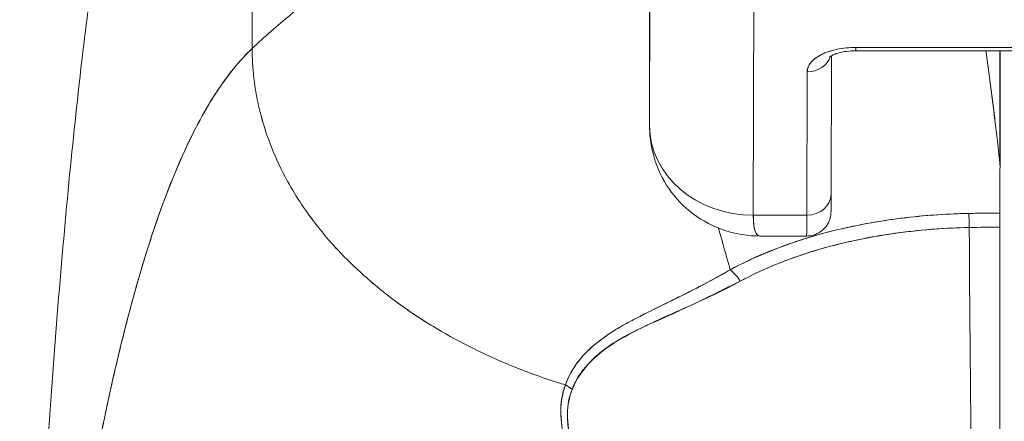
# Model space of a CAD drawing. Header units: inches. Extents: x 14 to 423, y 12 to 263.
# Tile 10 of 124: x 142.354 to 143.101, y 78.656 to 78.961. Entities that reach past the tile are written whole.
import ezdxf

# ---------------------------------------------------------------- set-up
doc = ezdxf.new("R2010")
doc.units = ezdxf.units.IN
doc.header["$LTSCALE"] = 26
doc.header["$MEASUREMENT"] = 0
doc.layers.add('Visible (ANSI)', color=7, linetype='Continuous', lineweight=5)
doc.layers.add('Visible Narrow (ANSI)', color=7, linetype='Continuous', lineweight=5)

msp = doc.modelspace()

# ---------------------------------------------------------------- linework, layer by layer
at = {"layer": 'Visible (ANSI)'}
for p, q in [((142.53032, 78.93886), (142.52996, 79.22412)), ((142.52996, 79.22412), (142.53032, 78.93886)), ((142.83187, 78.88044), (142.83226, 79.05761)), ((142.83226, 79.05761), (142.83187, 78.88044)), ((142.91066, 78.81225), (142.91105, 78.98942)), ((142.91105, 78.98942), (142.91066, 78.81225)), ((142.83187, 78.88044), (142.83179, 78.98273)), ((142.98848, 78.93714), (143.17785, 78.93714)), ((143.17787, 78.93962), (142.9885, 78.93962)), ((142.9885, 78.93962), (143.17787, 78.93962)), ((143.09777, 78.85232), (143.09777, 78.93714)), ((143.09777, 78.93714), (143.09777, 78.85232)), ((143.09789, 78.93714), (143.09789, 78.85019)), ((142.96993, 78.93333), (142.9697, 78.82824)), ((142.95145, 78.92111), (142.95121, 78.81225)), ((142.95121, 78.81225), (142.95145, 78.92111)), ((143.09789, 78.85015), (143.09789, 78.85019)), ((143.09789, 78.85019), (143.09789, 78.85015)), ((142.91066, 78.81225), (142.95121, 78.81225)), ((142.95121, 78.81225), (142.91066, 78.81225)), ((143.07868, 78.81368), (143.07868, 78.81368)), ((142.95113, 78.79643), (142.91586, 78.79643)), ((142.86438, 78.75525), (142.86438, 78.7552)), ((142.86438, 78.7552), (142.86438, 78.75525)), ((142.86438, 78.7552), (142.86438, 78.75525)), ((142.86438, 78.7443), (142.86438, 78.74429)), ((142.86438, 78.74429), (142.86438, 78.7443)), ((142.86438, 78.74429), (142.86438, 78.7443)), ((142.84472, 78.73553), (142.84472, 78.73522))]:
    msp.add_line(p, q, dxfattribs=at)
for centre, major_axis, ratio, start_param, end_param in [((142.98846, 78.92111), (-0.03701, -0.00003), 0.5, 4.710918, 6.281715), ((142.98848, 78.95564), (0, -0.0185), 0.001274, 0, 0.523599), ((142.98848, 78.95564), (0, -0.0185), 0.001274, 0, 0.523599), ((142.95144, 78.93714), (0.0185, -0.00004), 0.866025, 4.714936, 6.021869), ((142.95144, 78.93714), (0.0185, -0.00004), 0.866025, 4.714936, 6.021869), ((142.91061, 78.88044), (-0.07874, 0.00017), 0.866025, 0.002547, 1.573343), ((142.91061, 78.88045), (0.07873, -0.00017), 0.866145, 3.144163, 4.714925), ((143.06662, 78.84872), (0.03113, 0.00378), 0.780144, 6.187339, 6.275964), ((143.05654, 78.84839), (0.04128, 0.00334), 0.679534, 6.227017, 6.304105), ((143.09886, 77.46903), (-0.00021, -1.68497), 0.001183, 3.751549, 3.788224), ((143.09912, 77.46929), (0, -1.68466), 0.001274, 3.751547, 3.788229), ((142.9512, 78.82828), (0.0185, -0.00004), 0.866025, 4.714936, 6.283185), ((142.9512, 78.82828), (0.0185, -0.00004), 0.866025, 4.714936, 6.283185), ((142.95113, 78.91454), (0, -0.11811), 0.001274, 0, 0.523581), ((142.95113, 78.91454), (0, -0.11811), 0.001274, 0, 0.523599), ((143.0971, 78.36859), (-0.73842, -0.00071), 0.602968, 4.710822, 4.742814), ((143.07422, 78.79758), (-0.00038, 0.02008), 0.023974, 4.980557, 5.636236), ((143.07422, 78.79758), (0.00038, -0.02008), 0.023973, 1.838882, 2.49452), ((143.09784, 78.79781), (0, 0.02008), 0.001274, 0.64663, 1.302712), ((143.09706, 78.36059), (0.74111, 0.0007), 0.597128, 1.569207, 1.600559), ((143.09706, 78.36058), (0.74133, 0.00071), 0.596956, 1.56921, 1.600553), ((143.08454, 78.94913), (0, 0.55118), 0.018727, 1.83929, 2.7281), ((143.08454, 78.94913), (0, -0.55118), 0.018727, 4.980883, 5.869693), ((143.09714, 78.94913), (0, -0.55118), 0.001274, 0.413203, 1.302712), ((142.89318, 78.75528), (-0.00951, 0.01768), 0.498929, 4.831578, 5.461107), ((142.89318, 78.75528), (0.00951, -0.01768), 0.498927, 1.689996, 2.319524), ((142.76004, 78.67002), (0.01864, -0.00747), 0.769422, 1.132107, 1.449448), ((142.76005, 78.67002), (-0.01863, 0.00747), 0.769401, 4.273908, 4.591303)]:
    msp.add_ellipse(centre, major_axis=major_axis, ratio=ratio, start_param=start_param, end_param=end_param, dxfattribs=at)
for points, knots in [([(142.72809, 79.11113), (142.72311, 79.10171), (142.71747, 79.09315), (142.71127, 79.08522), (142.70507, 79.07729), (142.69831, 79.07), (142.69109, 79.06311), (142.68386, 79.05622), (142.67616, 79.04973), (142.66809, 79.04344), (142.66002, 79.03714), (142.65158, 79.03103), (142.64285, 79.02489), (142.63411, 79.01876), (142.6251, 79.01261), (142.61589, 79.00625), (142.60669, 78.99988), (142.59729, 78.99331), (142.58779, 78.98636), (142.57829, 78.9794), (142.56869, 78.97206), (142.55908, 78.96419), (142.54947, 78.95632), (142.53985, 78.94792), (142.53032, 78.93886)], [0, 0, 0, 0, 0.125, 0.125, 0.125, 0.25, 0.25, 0.25, 0.375, 0.375, 0.375, 0.5, 0.5, 0.5, 0.625, 0.625, 0.625, 0.75, 0.75, 0.75, 0.875001, 0.875001, 0.875001, 1, 1, 1, 1]), ([(142.53032, 78.93886), (142.53985, 78.94792), (142.54946, 78.95632), (142.55907, 78.96419), (142.56868, 78.97206), (142.57828, 78.97939), (142.58778, 78.98635), (142.59728, 78.99331), (142.60668, 78.99988), (142.61589, 79.00624), (142.62509, 79.01261), (142.63411, 79.01876), (142.64284, 79.02489), (142.65157, 79.03102), (142.66002, 79.03713), (142.66809, 79.04343), (142.67616, 79.04973), (142.68386, 79.05622), (142.69108, 79.06311), (142.69831, 79.07), (142.70507, 79.07729), (142.71127, 79.08522), (142.71747, 79.09315), (142.72311, 79.10171), (142.72809, 79.11113)], [0, 0, 0, 0, 0.124961, 0.124961, 0.124961, 0.249967, 0.249967, 0.249967, 0.374972, 0.374972, 0.374972, 0.499978, 0.499978, 0.499978, 0.624983, 0.624983, 0.624983, 0.749989, 0.749989, 0.749989, 0.874994, 0.874994, 0.874994, 1, 1, 1, 1]), ([(142.35387, 78.23628), (142.35593, 78.28709), (142.35809, 78.33589), (142.36035, 78.38267), (142.36261, 78.42945), (142.36498, 78.47421), (142.36744, 78.51696), (142.36991, 78.55971), (142.37247, 78.60045), (142.37514, 78.63923), (142.37781, 78.678), (142.38058, 78.7148), (142.38344, 78.74969), (142.38631, 78.78458), (142.38928, 78.81755), (142.39235, 78.84868), (142.39542, 78.8798), (142.39859, 78.90908), (142.40186, 78.9366), (142.40513, 78.96411), (142.4085, 78.98986), (142.41197, 79.01394), (142.41544, 79.03801), (142.41901, 79.06041), (142.42268, 79.08123), (142.42317, 79.08404), (142.42367, 79.08683), (142.42417, 79.08959)], [0, 0, 0, 0, 0.122921, 0.122921, 0.122921, 0.245842, 0.245842, 0.245842, 0.368763, 0.368763, 0.368763, 0.491684, 0.491684, 0.491684, 0.614605, 0.614605, 0.614605, 0.737526, 0.737526, 0.737526, 0.860447, 0.860447, 0.860447, 0.983368, 0.983368, 0.983368, 1, 1, 1, 1]), ([(142.53032, 78.93886), (142.52553, 78.93431), (142.5208, 78.92918), (142.51616, 78.92344), (142.51151, 78.91771), (142.50693, 78.91137), (142.50242, 78.90441), (142.49792, 78.89745), (142.49348, 78.88986), (142.48912, 78.88162), (142.48476, 78.87339), (142.48047, 78.8645), (142.47625, 78.85494), (142.47203, 78.84539), (142.46789, 78.83516), (142.46382, 78.82424), (142.45974, 78.81333), (142.45574, 78.80172), (142.45181, 78.78941), (142.44788, 78.7771), (142.44402, 78.76409), (142.44024, 78.75035), (142.43645, 78.73662), (142.43274, 78.72216), (142.4291, 78.70698), (142.42546, 78.69179), (142.42189, 78.67588), (142.41839, 78.65923), (142.41489, 78.64258), (142.41147, 78.62519), (142.40812, 78.60706), (142.40477, 78.58893), (142.40149, 78.57007), (142.39828, 78.55046), (142.39507, 78.53085), (142.39194, 78.5105), (142.38888, 78.48943), (142.38581, 78.46835), (142.38282, 78.44653), (142.37991, 78.424), (142.37699, 78.40146), (142.37415, 78.3782), (142.37137, 78.35424), (142.3686, 78.33028), (142.3659, 78.30561), (142.36328, 78.28025), (142.3618, 78.26602), (142.36035, 78.25158), (142.35892, 78.23692)], [0, 0, 0, 0, 0.06426, 0.06426, 0.06426, 0.128523, 0.128523, 0.128523, 0.192785, 0.192785, 0.192785, 0.257047, 0.257047, 0.257047, 0.321309, 0.321309, 0.321309, 0.385571, 0.385571, 0.385571, 0.449834, 0.449834, 0.449834, 0.514096, 0.514096, 0.514096, 0.578358, 0.578358, 0.578358, 0.64262, 0.64262, 0.64262, 0.706882, 0.706882, 0.706882, 0.771145, 0.771145, 0.771145, 0.835407, 0.835407, 0.835407, 0.899669, 0.899669, 0.899669, 0.963931, 0.963931, 0.963931, 1, 1, 1, 1]), ([(142.35892, 78.23692), (142.36387, 78.28772), (142.3691, 78.33598), (142.3746, 78.38153), (142.3801, 78.42709), (142.38587, 78.46994), (142.39192, 78.51001), (142.39797, 78.55007), (142.4043, 78.58735), (142.41089, 78.62182), (142.41749, 78.6563), (142.42436, 78.68797), (142.43151, 78.71688), (142.43865, 78.7458), (142.44607, 78.77196), (142.45376, 78.79545), (142.46145, 78.81895), (142.46942, 78.83978), (142.47765, 78.85808), (142.48589, 78.87639), (142.4944, 78.89216), (142.50318, 78.90557), (142.51195, 78.91897), (142.521, 78.93001), (142.53032, 78.93886)], [0, 0, 0, 0, 0.125007, 0.125007, 0.125007, 0.250015, 0.250015, 0.250015, 0.375022, 0.375022, 0.375022, 0.50003, 0.50003, 0.50003, 0.625037, 0.625037, 0.625037, 0.750045, 0.750045, 0.750045, 0.875052, 0.875052, 0.875052, 1, 1, 1, 1]), ([(142.53032, 78.93886), (142.53033, 78.93152), (142.53076, 78.92398), (142.53164, 78.91639), (142.53256, 78.90839), (142.53399, 78.90034), (142.53591, 78.89234), (142.53649, 78.88996), (142.53711, 78.88758), (142.53777, 78.88521), (142.53947, 78.87914), (142.54144, 78.87313), (142.54369, 78.86719), (142.54699, 78.85845), (142.55087, 78.84987), (142.55532, 78.84146), (142.55675, 78.83877), (142.55823, 78.83611), (142.55977, 78.83345), (142.56325, 78.82745), (142.56703, 78.82153), (142.5711, 78.81571), (142.57713, 78.80707), (142.58379, 78.79867), (142.59104, 78.79054), (142.59242, 78.78899), (142.59382, 78.78745), (142.59524, 78.78593), (142.60146, 78.77926), (142.60808, 78.77278), (142.61507, 78.76652), (142.61941, 78.76264), (142.62389, 78.75884), (142.62852, 78.75512), (142.63314, 78.7514), (142.63791, 78.74777), (142.64282, 78.74422), (142.64775, 78.74066), (142.65282, 78.73719), (142.65803, 78.73381), (142.66321, 78.73045), (142.66853, 78.72719), (142.67397, 78.72402), (142.68272, 78.71892), (142.6918, 78.71408), (142.70117, 78.70952), (142.70336, 78.70845), (142.70556, 78.7074), (142.70778, 78.70637), (142.71358, 78.70367), (142.71948, 78.70108), (142.72548, 78.6986), (142.73143, 78.69613), (142.73747, 78.69378), (142.74358, 78.69155), (142.74965, 78.68933), (142.75579, 78.68722), (142.76198, 78.68524), (142.76398, 78.6846), (142.76599, 78.68397), (142.768, 78.68335)], [0, 0, 0, 0, 0.070424, 0.070424, 0.070424, 0.144534, 0.144534, 0.144534, 0.166667, 0.166667, 0.166667, 0.223343, 0.223343, 0.223343, 0.306734, 0.306734, 0.306734, 0.333333, 0.333333, 0.333333, 0.393545, 0.393545, 0.393545, 0.482972, 0.482972, 0.482972, 0.5, 0.5, 0.5, 0.574383, 0.574383, 0.574383, 0.620537, 0.620537, 0.620537, 0.666667, 0.666667, 0.666667, 0.713018, 0.713018, 0.713018, 0.759127, 0.759127, 0.759127, 0.833333, 0.833333, 0.833333, 0.850626, 0.850626, 0.850626, 0.895889, 0.895889, 0.895889, 0.940848, 0.940848, 0.940848, 0.985537, 0.985537, 0.985537, 1, 1, 1, 1]), ([(142.768, 78.68335), (142.76599, 78.68397), (142.76398, 78.6846), (142.76198, 78.68524), (142.75579, 78.68722), (142.74965, 78.68933), (142.74358, 78.69155), (142.73747, 78.69378), (142.73143, 78.69613), (142.72548, 78.6986), (142.71948, 78.70108), (142.71358, 78.70367), (142.70778, 78.70637), (142.70556, 78.70741), (142.70335, 78.70846), (142.70116, 78.70952), (142.69179, 78.71408), (142.68272, 78.71893), (142.67397, 78.72402), (142.66307, 78.73036), (142.65268, 78.7371), (142.64286, 78.74419), (142.63302, 78.75129), (142.62376, 78.75875), (142.61507, 78.76652), (142.60808, 78.77278), (142.60147, 78.77925), (142.59525, 78.78592), (142.59383, 78.78745), (142.59242, 78.78899), (142.59104, 78.79054), (142.58379, 78.79866), (142.57713, 78.80708), (142.5711, 78.81571), (142.56703, 78.82153), (142.56325, 78.82745), (142.55977, 78.83345), (142.55823, 78.8361), (142.55675, 78.83877), (142.55532, 78.84146), (142.55087, 78.84988), (142.54699, 78.85845), (142.54369, 78.86719), (142.54145, 78.87311), (142.53948, 78.8791), (142.53779, 78.88515), (142.53712, 78.88754), (142.53649, 78.88994), (142.53591, 78.89234), (142.53399, 78.90033), (142.53256, 78.90839), (142.53164, 78.91639), (142.53076, 78.92398), (142.53033, 78.93152), (142.53032, 78.93886)], [0, 0, 0, 0, 0.014459, 0.014459, 0.014459, 0.059137, 0.059137, 0.059137, 0.104088, 0.104088, 0.104088, 0.149345, 0.149345, 0.149345, 0.166667, 0.166667, 0.166667, 0.24084, 0.24084, 0.24084, 0.33319, 0.33319, 0.33319, 0.425633, 0.425633, 0.425633, 0.5, 0.5, 0.5, 0.517058, 0.517058, 0.517058, 0.606462, 0.606462, 0.606462, 0.666667, 0.666667, 0.666667, 0.693307, 0.693307, 0.693307, 0.776791, 0.776791, 0.776791, 0.833333, 0.833333, 0.833333, 0.855634, 0.855634, 0.855634, 0.929684, 0.929684, 0.929684, 1, 1, 1, 1]), ([(142.9885, 78.93962), (142.98343, 78.93958), (142.97877, 78.93913), (142.97435, 78.93821), (142.96994, 78.9373), (142.96577, 78.93592), (142.96231, 78.93419), (142.95885, 78.93246), (142.9561, 78.93038), (142.95427, 78.92818), (142.95243, 78.92597), (142.95152, 78.92364), (142.95145, 78.92111)], [0, 0, 0, 0, 0.25, 0.25, 0.25, 0.5, 0.5, 0.5, 0.75, 0.75, 0.75, 1, 1, 1, 1]), ([(142.96843, 78.93231), (142.96843, 78.93231), (142.96845, 78.93233), (142.9686, 78.93247), (142.96893, 78.93273), (142.97002, 78.9334), (142.97082, 78.93382), (142.97292, 78.9347), (142.97427, 78.93517), (142.97749, 78.93603), (142.97939, 78.93641), (142.98357, 78.93696), (142.98586, 78.93712), (142.98827, 78.93714), (142.98837, 78.93714), (142.98848, 78.93714)], [3.599602, 3.599602, 3.599602, 3.599602, 3.65329, 3.65329, 3.82764, 3.82764, 4.01362, 4.01362, 4.222064, 4.222064, 4.453587, 4.453587, 4.701654, 4.701654, 4.713492, 4.713492, 4.713492, 4.713492]), ([(143.08723, 78.93714), (143.08823, 78.92981), (143.08924, 78.92232), (143.09024, 78.91465), (143.09092, 78.90949), (143.09159, 78.90425), (143.09226, 78.89893), (143.09287, 78.89411), (143.09347, 78.88923), (143.09407, 78.88429), (143.09533, 78.8739), (143.09656, 78.86324), (143.09777, 78.85232)], [0.0738382, 0.0738382, 0.0738382, 0.0738382, 0.3333333, 0.3333333, 0.3333333, 0.5081485, 0.5081485, 0.5081485, 0.6666667, 0.6666667, 0.6666667, 1, 1, 1, 1]), ([(143.08724, 78.93714), (143.08825, 78.92982), (143.08926, 78.92233), (143.09025, 78.91467), (143.09153, 78.90484), (143.0928, 78.89473), (143.09405, 78.88434), (143.0953, 78.87394), (143.09654, 78.86327), (143.09777, 78.85232)], [0.073882, 0.073882, 0.073882, 0.073882, 0.3333333, 0.3333333, 0.3333333, 0.6666667, 0.6666667, 0.6666667, 1, 1, 1, 1]), ([(142.91585, 78.79643), (142.90685, 78.79643), (142.89762, 78.79785), (142.88047, 78.80352), (142.87232, 78.80777), (142.85806, 78.81846), (142.85176, 78.82501), (142.84167, 78.8396), (142.83777, 78.84782), (142.83321, 78.86346), (142.83209, 78.87092), (142.83191, 78.87829)], [0, 0, 0, 0, 0.0703273, 0.0703273, 0.1391436, 0.1391436, 0.2072498, 0.2072498, 0.2754115, 0.2754115, 0.3325623, 0.3325623, 0.3325623, 0.3325623]), ([(142.9697, 78.82824), (142.96969, 78.82283), (142.96967, 78.81892), (142.96966, 78.81596), (142.96965, 78.81542), (142.96964, 78.81477), (142.96964, 78.81467), (142.96962, 78.81413), (142.96962, 78.81405), (142.96961, 78.81384), (142.9696, 78.8137), (142.96957, 78.81334), (142.96955, 78.81312), (142.96947, 78.81242), (142.96939, 78.81188), (142.96918, 78.81083), (142.96906, 78.81032), (142.96855, 78.80854), (142.96804, 78.8073), (142.96652, 78.80449), (142.96536, 78.80296), (142.96261, 78.80029), (142.96096, 78.79913), (142.95742, 78.79742), (142.95549, 78.79684), (142.95274, 78.79648), (142.95194, 78.79643), (142.95113, 78.79643)], [0, 0, 0, 0, 0.0823467, 0.0823467, 0.1118576, 0.1118576, 0.1247539, 0.1247539, 0.1265515, 0.1265515, 0.1286021, 0.1286021, 0.1306663, 0.1306663, 0.134814, 0.134814, 0.138887, 0.138887, 0.148968, 0.148968, 0.1632472, 0.1632472, 0.1782167, 0.1782167, 0.1931923, 0.1931923, 0.1993249, 0.1993249, 0.1993249, 0.1993249]), ([(143.07421, 78.81361), (143.07144, 78.81355), (143.06869, 78.81347), (143.06594, 78.81338), (143.04967, 78.81279), (143.0336, 78.81142), (143.01779, 78.80927), (143.0149, 78.80888), (143.01201, 78.80846), (143.00914, 78.80801), (142.99689, 78.80611), (142.9848, 78.80373), (142.97307, 78.80087), (142.96445, 78.79876), (142.95603, 78.79641), (142.94785, 78.79379), (142.94239, 78.79204), (142.93704, 78.79018), (142.93179, 78.78819), (142.91847, 78.78318), (142.90575, 78.7774), (142.89318, 78.7708)], [0, 0, 0, 0, 0.041691, 0.041691, 0.041691, 0.288189, 0.288189, 0.288189, 0.333333, 0.333333, 0.333333, 0.525455, 0.525455, 0.525455, 0.666667, 0.666667, 0.666667, 0.761007, 0.761007, 0.761007, 1, 1, 1, 1]), ([(143.07421, 78.81361), (143.05563, 78.81324), (143.03725, 78.81186), (143.01936, 78.80949), (143.01544, 78.80896), (143.01153, 78.8084), (143.00765, 78.80778), (142.98802, 78.80466), (142.96906, 78.80031), (142.95127, 78.79485), (142.94955, 78.79433), (142.94785, 78.79379), (142.94615, 78.79324), (142.9269, 78.78702), (142.9091, 78.77947), (142.89318, 78.7708)], [0, 0, 0, 0, 0.27332, 0.27332, 0.27332, 0.333333, 0.333333, 0.333333, 0.637277, 0.637277, 0.637277, 0.666667, 0.666667, 0.666667, 1, 1, 1, 1]), ([(142.91066, 78.81225), (142.91065, 78.8102), (142.91072, 78.80829), (142.91087, 78.80657), (142.91107, 78.80427), (142.91142, 78.80233), (142.91188, 78.80078), (142.91214, 78.79993), (142.91244, 78.79919), (142.91278, 78.79859), (142.91351, 78.79727), (142.91443, 78.79655), (142.91555, 78.79644), (142.91565, 78.79643), (142.91575, 78.79643), (142.91586, 78.79643)], [0.0000479, 0.0000479, 0.0000479, 0.0000479, 0.0715294, 0.0715294, 0.0715294, 0.1666667, 0.1666667, 0.1666667, 0.2191087, 0.2191087, 0.2191087, 0.3333333, 0.3333333, 0.3333333, 0.3436625, 0.3436625, 0.3436625, 0.3436625]), ([(142.91586, 78.79643), (142.91577, 78.79643), (142.91568, 78.79643), (142.91558, 78.79644), (142.91394, 78.79659), (142.91272, 78.79803), (142.9119, 78.8007), (142.91108, 78.80337), (142.91067, 78.80727), (142.91066, 78.81225)], [0.6573939, 0.6573939, 0.6573939, 0.6573939, 0.6666667, 0.6666667, 0.6666667, 0.8333333, 0.8333333, 0.8333333, 0.9999881, 0.9999881, 0.9999881, 0.9999881]), ([(143.09783, 78.81383), (143.09616, 78.81383), (143.0945, 78.81383), (143.09284, 78.81382), (143.08663, 78.8138), (143.08042, 78.81372), (143.07421, 78.81361)], [0, 0, 0, 0, 0.211211, 0.211211, 0.211211, 1, 1, 1, 1]), ([(143.09783, 78.81383), (143.09782, 78.81293), (143.09782, 78.81194), (143.09782, 78.81084), (143.09782, 78.80975), (143.09782, 78.80857), (143.09782, 78.80728), (143.09782, 78.806), (143.09782, 78.80461), (143.09782, 78.80313)], [0, 0, 0, 0, 0.333333, 0.333333, 0.333333, 0.666667, 0.666667, 0.666667, 1, 1, 1, 1]), ([(142.90081, 78.7621), (142.91775, 78.77126), (142.93658, 78.77893), (142.95658, 78.78504), (142.97733, 78.79137), (142.99933, 78.796), (143.02194, 78.79898), (143.03924, 78.80126), (143.0569, 78.80257), (143.07458, 78.80291)], [0, 0, 0, 0, 0.353142, 0.353142, 0.353142, 0.719555, 0.719555, 0.719555, 1, 1, 1, 1]), ([(142.90081, 78.7621), (142.91619, 78.77044), (142.93315, 78.77757), (142.95159, 78.78347), (142.97003, 78.78938), (142.98994, 78.79407), (143.0106, 78.79734), (143.03126, 78.80061), (143.05266, 78.80245), (143.07458, 78.80291)], [0, 0, 0, 0, 0.333333, 0.333333, 0.333333, 0.666667, 0.666667, 0.666667, 1, 1, 1, 1]), ([(143.09782, 78.80313), (143.09781, 78.77156), (143.09779, 78.74122), (143.09777, 78.71181), (143.09776, 78.6824), (143.09773, 78.65393), (143.09771, 78.62727), (143.09769, 78.60061), (143.09766, 78.57575), (143.09763, 78.55294), (143.0976, 78.53013), (143.09757, 78.50936), (143.09753, 78.4912), (143.0975, 78.47303), (143.09746, 78.45746), (143.09742, 78.44431)], [0, 0, 0, 0, 0.2, 0.2, 0.2, 0.4, 0.4, 0.4, 0.6, 0.6, 0.6, 0.8, 0.8, 0.8, 1, 1, 1, 1]), ([(142.89318, 78.7708), (142.88909, 78.76846), (142.88507, 78.76622), (142.88112, 78.76407), (142.87668, 78.76165), (142.87233, 78.75935), (142.86807, 78.75715), (142.86403, 78.75506), (142.86008, 78.75305), (142.85623, 78.75112), (142.8558, 78.75091), (142.85538, 78.7507), (142.85495, 78.75049), (142.85031, 78.74817), (142.8458, 78.74596), (142.84146, 78.74382), (142.83662, 78.74144), (142.83199, 78.73916), (142.82755, 78.73691), (142.82651, 78.73639), (142.82549, 78.73587), (142.82447, 78.73535), (142.82046, 78.7333), (142.81663, 78.73127), (142.81298, 78.72923), (142.8109, 78.72806), (142.80888, 78.7269), (142.80692, 78.72572), (142.80408, 78.724), (142.80136, 78.72227), (142.7988, 78.72049), (142.79832, 78.72016), (142.79784, 78.71983), (142.79737, 78.71949), (142.79071, 78.71474), (142.78505, 78.70968), (142.78027, 78.7041), (142.78016, 78.70397), (142.78005, 78.70385), (142.77995, 78.70372), (142.77476, 78.69759), (142.77063, 78.69085), (142.768, 78.68335)], [0, 0, 0, 0, 0.062727, 0.062727, 0.062727, 0.133158, 0.133158, 0.133158, 0.2, 0.2, 0.2, 0.2074, 0.2074, 0.2074, 0.288525, 0.288525, 0.288525, 0.378924, 0.378924, 0.378924, 0.4, 0.4, 0.4, 0.483407, 0.483407, 0.483407, 0.530937, 0.530937, 0.530937, 0.6, 0.6, 0.6, 0.612912, 0.612912, 0.612912, 0.795849, 0.795849, 0.795849, 0.8, 0.8, 0.8, 1, 1, 1, 1]), ([(142.89318, 78.7708), (142.88042, 78.76339), (142.86817, 78.75704), (142.85674, 78.75135), (142.85355, 78.74976), (142.85042, 78.74823), (142.84736, 78.74673), (142.83941, 78.74283), (142.83193, 78.7392), (142.82496, 78.73564), (142.81962, 78.73291), (142.81457, 78.73022), (142.80987, 78.72747), (142.80555, 78.72495), (142.80149, 78.72238), (142.79774, 78.71972), (142.79208, 78.71571), (142.78712, 78.71148), (142.78291, 78.70704), (142.7811, 78.70512), (142.77942, 78.70316), (142.77789, 78.70117), (142.77351, 78.69546), (142.77026, 78.68946), (142.768, 78.68335)], [0, 0, 0, 0, 0.195442, 0.195442, 0.195442, 0.25, 0.25, 0.25, 0.391676, 0.391676, 0.391676, 0.5, 0.5, 0.5, 0.599609, 0.599609, 0.599609, 0.75, 0.75, 0.75, 0.814803, 0.814803, 0.814803, 1, 1, 1, 1]), ([(142.77316, 78.67983), (142.77559, 78.68596), (142.77902, 78.69154), (142.78322, 78.6966), (142.78866, 78.70316), (142.79541, 78.70885), (142.80308, 78.71392), (142.80943, 78.71813), (142.81642, 78.72192), (142.8238, 78.72567), (142.82597, 78.72678), (142.82817, 78.72786), (142.8304, 78.72893), (142.84074, 78.73388), (142.85172, 78.7386), (142.86299, 78.74367), (142.87536, 78.74923), (142.88807, 78.75522), (142.90081, 78.7621)], [0, 0, 0, 0, 0.148428, 0.148428, 0.148428, 0.340764, 0.340764, 0.340764, 0.5, 0.5, 0.5, 0.546721, 0.546721, 0.546721, 0.762825, 0.762825, 0.762825, 1, 1, 1, 1]), ([(142.77316, 78.67983), (142.77639, 78.68796), (142.7814, 78.69558), (142.78855, 78.70257), (142.79569, 78.70956), (142.80497, 78.71593), (142.81609, 78.72181), (142.82722, 78.72768), (142.84018, 78.73305), (142.85434, 78.73958), (142.86849, 78.7461), (142.88384, 78.75378), (142.90081, 78.7621)], [0, 0, 0, 0, 0.25, 0.25, 0.25, 0.5, 0.5, 0.5, 0.75, 0.75, 0.75, 1, 1, 1, 1]), ([(142.768, 78.68335), (142.76547, 78.677), (142.76434, 78.66981), (142.76456, 78.66167), (142.76477, 78.65353), (142.76634, 78.64443), (142.76961, 78.63455), (142.76975, 78.63411), (142.7699, 78.63367), (142.77005, 78.63323), (142.77332, 78.62372), (142.77812, 78.6135), (142.78433, 78.60287), (142.78516, 78.60145), (142.78601, 78.60002), (142.78689, 78.59859), (142.79222, 78.58989), (142.79848, 78.58094), (142.80572, 78.57188), (142.80664, 78.57074), (142.80757, 78.56959), (142.80851, 78.56844), (142.81024, 78.56634), (142.81203, 78.56423), (142.81387, 78.56212), (142.82227, 78.55246), (142.83179, 78.54274), (142.8424, 78.53316), (142.84272, 78.53288), (142.84304, 78.53259), (142.84335, 78.5323), (142.85248, 78.52413), (142.8624, 78.51605), (142.87336, 78.5081), (142.87396, 78.50767), (142.87456, 78.50724), (142.87516, 78.5068), (142.8789, 78.50413), (142.88275, 78.50147), (142.88672, 78.49883), (142.8918, 78.49545), (142.89709, 78.4921), (142.90253, 78.48883), (142.91138, 78.48349), (142.92063, 78.47834), (142.93006, 78.47356), (142.93401, 78.47156), (142.938, 78.46961), (142.94199, 78.46775), (142.94648, 78.46565), (142.95099, 78.46365), (142.95549, 78.46175), (142.97041, 78.45543), (142.98531, 78.45014), (142.99935, 78.44568)], [0, 0, 0, 0, 0.125, 0.125, 0.125, 0.25, 0.25, 0.25, 0.255535, 0.255535, 0.255535, 0.375, 0.375, 0.375, 0.39094, 0.39094, 0.39094, 0.487767, 0.487767, 0.487767, 0.5, 0.5, 0.5, 0.522422, 0.522422, 0.522422, 0.625, 0.625, 0.625, 0.628055, 0.628055, 0.628055, 0.715688, 0.715688, 0.715688, 0.720466, 0.720466, 0.720466, 0.75, 0.75, 0.75, 0.787783, 0.787783, 0.787783, 0.849243, 0.849243, 0.849243, 0.875, 0.875, 0.875, 0.903965, 0.903965, 0.903965, 1, 1, 1, 1]), ([(142.768, 78.68335), (142.7659, 78.67743), (142.7647, 78.67087), (142.76458, 78.66391), (142.76456, 78.66267), (142.76457, 78.66143), (142.76461, 78.66018), (142.76486, 78.65298), (142.76622, 78.64542), (142.76871, 78.63733), (142.7691, 78.63604), (142.76953, 78.63474), (142.76998, 78.63342), (142.77251, 78.62612), (142.77592, 78.61836), (142.78019, 78.61031), (142.78152, 78.60779), (142.78294, 78.60524), (142.78445, 78.60267), (142.78781, 78.59692), (142.79159, 78.59105), (142.79579, 78.5851), (142.79947, 78.57988), (142.80347, 78.5746), (142.80781, 78.5693), (142.80995, 78.56667), (142.81218, 78.56404), (142.81449, 78.56141), (142.82168, 78.55318), (142.82968, 78.54491), (142.83853, 78.5367), (142.83912, 78.53615), (142.83971, 78.53561), (142.84031, 78.53506), (142.84889, 78.52721), (142.85824, 78.51942), (142.86839, 78.5118), (142.87296, 78.50837), (142.87769, 78.50498), (142.88259, 78.50162), (142.88785, 78.49802), (142.89331, 78.49447), (142.89896, 78.49098), (142.9079, 78.48547), (142.91734, 78.48011), (142.92731, 78.47497), (142.92994, 78.47361), (142.93261, 78.47227), (142.93531, 78.47095), (142.94119, 78.46808), (142.94724, 78.46528), (142.95346, 78.46258), (142.96122, 78.45921), (142.96925, 78.456), (142.97754, 78.45297), (142.98462, 78.45039), (142.99189, 78.44795), (142.99935, 78.44568)], [0, 0, 0, 0, 0.106229, 0.106229, 0.106229, 0.125, 0.125, 0.125, 0.232823, 0.232823, 0.232823, 0.25, 0.25, 0.25, 0.345204, 0.345204, 0.345204, 0.375, 0.375, 0.375, 0.441581, 0.441581, 0.441581, 0.5, 0.5, 0.5, 0.528868, 0.528868, 0.528868, 0.618969, 0.618969, 0.618969, 0.625, 0.625, 0.625, 0.711204, 0.711204, 0.711204, 0.75, 0.75, 0.75, 0.791698, 0.791698, 0.791698, 0.857612, 0.857612, 0.857612, 0.875, 0.875, 0.875, 0.912763, 0.912763, 0.912763, 0.959824, 0.959824, 0.959824, 1, 1, 1, 1]), ([(143.00337, 78.45561), (142.99615, 78.45763), (142.98899, 78.45984), (142.98188, 78.46224), (142.97388, 78.46494), (142.96595, 78.46789), (142.95812, 78.47106), (142.94938, 78.4746), (142.94076, 78.47844), (142.93228, 78.48255), (142.92719, 78.48503), (142.92215, 78.4876), (142.91717, 78.49028), (142.91282, 78.49262), (142.90851, 78.49503), (142.90426, 78.49752), (142.89385, 78.5036), (142.88374, 78.51013), (142.87398, 78.51709), (142.86366, 78.52445), (142.85373, 78.53229), (142.84426, 78.54059), (142.84336, 78.54139), (142.84245, 78.54219), (142.84156, 78.54299), (142.83404, 78.54972), (142.82687, 78.55673), (142.82012, 78.564), (142.81336, 78.57128), (142.80701, 78.57881), (142.80118, 78.58656), (142.79529, 78.59439), (142.78993, 78.60244), (142.78533, 78.61062), (142.78524, 78.61078), (142.78515, 78.61094), (142.78506, 78.61111), (142.78039, 78.61949), (142.77643, 78.62801), (142.77371, 78.63636), (142.77245, 78.64023), (142.77146, 78.64407), (142.77077, 78.64781), (142.7699, 78.65253), (142.76948, 78.65714), (142.76957, 78.66155), (142.7697, 78.66815), (142.77097, 78.67428), (142.77316, 78.67983)], [0, 0, 0, 0, 0.060401, 0.060401, 0.060401, 0.128439, 0.128439, 0.128439, 0.204371, 0.204371, 0.204371, 0.25, 0.25, 0.25, 0.289854, 0.289854, 0.289854, 0.38726, 0.38726, 0.38726, 0.490155, 0.490155, 0.490155, 0.5, 0.5, 0.5, 0.582487, 0.582487, 0.582487, 0.665027, 0.665027, 0.665027, 0.748353, 0.748353, 0.748353, 0.75, 0.75, 0.75, 0.835339, 0.835339, 0.835339, 0.875, 0.875, 0.875, 0.925032, 0.925032, 0.925032, 1, 1, 1, 1]), ([(143.00337, 78.45561), (142.98991, 78.45933), (142.97596, 78.46397), (142.96129, 78.4698), (142.94662, 78.47562), (142.93124, 78.48265), (142.91572, 78.49106), (142.9002, 78.49947), (142.88458, 78.50932), (142.87074, 78.51938), (142.8569, 78.52945), (142.84481, 78.53967), (142.83408, 78.54992), (142.82336, 78.56016), (142.81401, 78.57044), (142.80592, 78.58057), (142.79783, 78.5907), (142.791, 78.60068), (142.78553, 78.61027), (142.78006, 78.61986), (142.77596, 78.62905), (142.77332, 78.63757), (142.77069, 78.64609), (142.76954, 78.65395), (142.76955, 78.66103), (142.76956, 78.6681), (142.77073, 78.67439), (142.77316, 78.67983)], [0, 0, 0, 0, 0.111111, 0.111111, 0.111111, 0.222222, 0.222222, 0.222222, 0.333333, 0.333333, 0.333333, 0.444444, 0.444444, 0.444444, 0.555556, 0.555556, 0.555556, 0.666667, 0.666667, 0.666667, 0.777778, 0.777778, 0.777778, 0.888889, 0.888889, 0.888889, 1, 1, 1, 1])]:
    msp.add_open_spline(points, degree=3, knots=knots, dxfattribs=at)
for points in [[(142.93021, 78.81225), (142.93021, 78.81225), (142.93021, 78.81225), (142.93021, 78.81225)], [(142.89318, 78.7708), (142.89012, 78.78156), (142.88714, 78.7921), (142.88426, 78.80243)], [(142.88426, 78.80243), (142.88714, 78.7921), (142.89012, 78.78156), (142.89318, 78.7708)], [(143.04944, 78.80177), (143.04944, 78.80177), (143.04944, 78.80176), (143.04944, 78.80176)]]:
    msp.add_open_spline(points, degree=3, dxfattribs=at)
at = {"layer": 'Visible Narrow (ANSI)'}
msp.add_open_spline([(142.91265, 78.79881), (142.91265, 78.79881), (142.91265, 78.79881), (142.91266, 78.79881)], degree=3, dxfattribs=at)
for points, knots in [([(142.82505, 78.73565), (142.82505, 78.73565), (142.82505, 78.73565), (142.82505, 78.73565), (142.82505, 78.73565), (142.82505, 78.73565), (142.82505, 78.73565), (142.82505, 78.73566), (142.82505, 78.73566), (142.82505, 78.73567), (142.82506, 78.73568), (142.82507, 78.73569)], [-0.0571726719, -0.0571726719, -0.0571726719, -0.0571726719, -0.0571473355, -0.0571473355, -0.0570897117, -0.0570897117, -0.0569950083, -0.0569950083, -0.0567204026, -0.0567204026, -0.0561996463, -0.0561996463, -0.0561996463, -0.0561996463]), ([(142.78658, 78.70056), (142.78596, 78.69994), (142.78302, 78.69658), (142.78178, 78.69515), (142.78017, 78.69321), (142.7768, 78.68805), (142.77543, 78.68553), (142.77383, 78.68193), (142.77343, 78.68094), (142.77305, 78.67993)], [-0.1202948, -0.1202948, -0.1202948, -0.1202948, -0.0869736, -0.0869736, -0.0470454, -0.0470454, -0.0127142, -0.0127142, 0, 0, 0, 0]), ([(142.78246, 78.69567), (142.7825, 78.69572), (142.78253, 78.69577), (142.78377, 78.69747), (142.78447, 78.69825), (142.78658, 78.70056)], [-0.00067661, -0.00067661, -0.00067661, -0.00067661, 0, 0, 0.02431396, 0.02431396, 0.02431396, 0.02431396])]:
    msp.add_open_spline(points, degree=3, knots=knots, dxfattribs=at)

doc.saveas('drawing.dxf')
